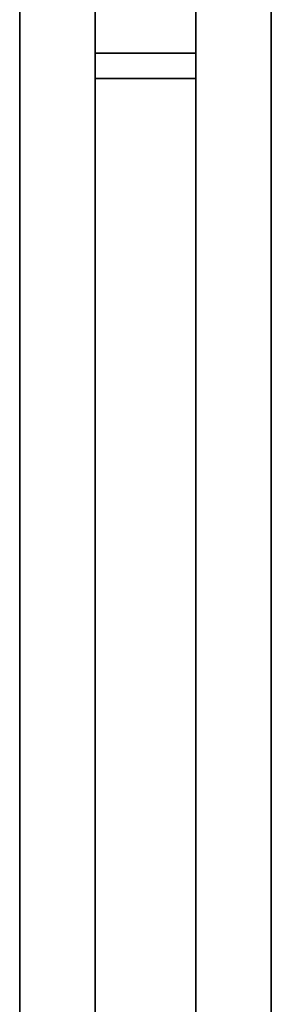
# Model space of a CAD drawing. Header units: millimetres. Extents: x -300186 to 535068, y -28581 to 763298.
# Tile 168 of 256: x 4741 to 4791, y 136038 to 136233. Entities that reach past the tile are written whole.
import ezdxf

# ---------------------------------------------------------------- set-up
doc = ezdxf.new("R2010")
doc.units = ezdxf.units.MM
doc.header["$LTSCALE"] = 10
doc.layers.add('Visible (ISO)', color=7, linetype='Continuous', lineweight=35)

msp = doc.modelspace()

# ---------------------------------------------------------------- linework, layer by layer
at = {"layer": 'Visible (ISO)'}
for p, q in [((4740.571, 135354.339, 159.59), (4740.571, 137714.339, 159.59)), ((4755.571, 137714.339, 159.59), (4755.571, 135354.339, 159.59)), ((4775.571, 135374.339, 159.59), (4775.571, 137714.339, 159.59)), ((4790.571, 137714.339, 159.59), (4790.571, 135389.339, 159.59)), ((4755.571, 136226.589, 159.59), (4775.571, 136226.589, 159.59)), ((4755.571, 136221.589, 159.59), (4775.571, 136221.589, 159.59))]:
    msp.add_line(p, q, dxfattribs=at)

doc.saveas('drawing.dxf')
